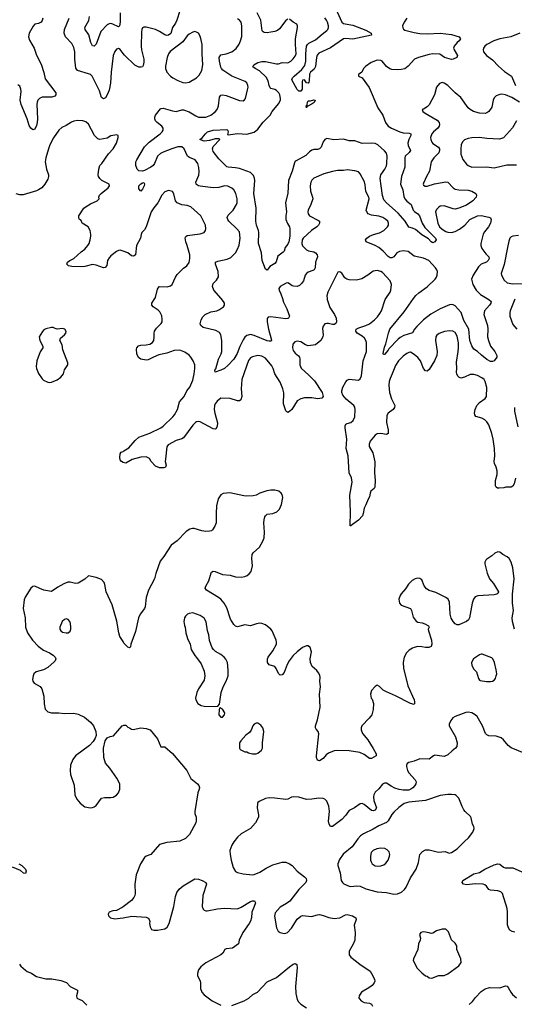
# Model space of a CAD drawing. Header units: inches. Extents: x 1771504 to 1971212, y 471788 to 643615.
# Tile 250 of 256: x 1818889 to 1824206, y 592420 to 602995. Entities that reach past the tile are written whole.
import ezdxf

# ---------------------------------------------------------------- set-up
doc = ezdxf.new("R2010")
doc.units = ezdxf.units.IN
doc.header["$MEASUREMENT"] = 0
for name, color, linetype in [('B8519', 7, 'Continuous'), ('B8529', 7, 'Continuous'), ('B8610', 7, 'Continuous'), ('B8620', 7, 'Continuous')]:
    doc.layers.add(name, color=color, linetype=linetype)

msp = doc.modelspace()

# ---------------------------------------------------------------- linework, layer by layer
at = {"layer": 'B8519', "color": 5}
for points, elevation in [([(1819230, 599690), (1819170, 599675), (1819150, 599666), (1819133, 599647), (1819099, 599590), (1819106, 599550), (1819136, 599490), (1819136, 599470), (1819110, 599429), (1819074, 599330), (1819065, 599270), (1819068, 599250), (1819090, 599196), (1819130, 599139), (1819145, 599125), (1819190, 599101), (1819210, 599099), (1819230, 599104), (1819290, 599127), (1819330, 599156), (1819358, 599190), (1819370, 599236), (1819406, 599290), (1819407, 599310), (1819351, 599450), (1819345, 599505), (1819321, 599550), (1819326, 599574), (1819369, 599610), (1819384, 599630), (1819388, 599648), (1819375, 599670), (1819350, 599679), (1819290, 599673), (1819270, 599677), (1819250, 599689)], 520), ([(1819390, 596562), (1819370, 596555), (1819344, 596530), (1819321, 596470), (1819321, 596450), (1819331, 596430), (1819350, 596416), (1819390, 596409), (1819410, 596411), (1819430, 596428), (1819438, 596450), (1819439, 596470), (1819435, 596510), (1819427, 596530), (1819410, 596555)], 540)]:
    msp.add_lwpolyline(points, close=True, dxfattribs=dict(at, elevation=elevation))
for points, elevation in [([(1820000, 598240), (1819982, 598250), (1819970, 598268), (1819966, 598294), (1819969, 598331), (1819978, 598350), (1820000, 598359)], 480), ([(1820000, 596316), (1819967, 596370), (1819954, 596410), (1819934, 596534), (1819884, 596710), (1819819, 596850), (1819804, 596930), (1819796, 596950), (1819770, 596984), (1819710, 597004), (1819630, 597021), (1819590, 596986), (1819516, 596944), (1819490, 596941), (1819430, 596955), (1819405, 596955), (1819363, 596937), (1819299, 596901), (1819230, 596853), (1819149, 596870), (1819105, 596885), (1819051, 596911), (1819030, 596908), (1819009, 596890), (1818947, 596793), (1818937, 596763), (1818927, 596670), (1818947, 596570), (1818953, 596470), (1818972, 596410), (1819025, 596330), (1819086, 596266), (1819145, 596225), (1819210, 596195), (1819248, 596170), (1819271, 596150), (1819278, 596130), (1819271, 596110), (1819261, 596099), (1819190, 596038), (1819146, 596014), (1819066, 595990), (1819042, 595970), (1819033, 595950), (1819027, 595910), (1819031, 595890), (1819046, 595870), (1819110, 595834), (1819127, 595807), (1819147, 595730), (1819152, 595648), (1819164, 595590), (1819190, 595562), (1819230, 595550), (1819310, 595552), (1819370, 595542), (1819470, 595549), (1819518, 595538), (1819584, 595504), (1819651, 595450), (1819682, 595410), (1819708, 595350), (1819711, 595309), (1819700, 595280), (1819678, 595242), (1819639, 595201), (1819490, 595089), (1819459, 595050), (1819436, 594990), (1819430, 594930), (1819436, 594890), (1819474, 594774), (1819482, 594670), (1819503, 594623), (1819540, 594580), (1819590, 594543), (1819650, 594532), (1819670, 594534), (1819690, 594541), (1819710, 594556), (1819770, 594633), (1819800, 594640), (1819870, 594641), (1819894, 594646), (1819930, 594665), (1819952, 594690), (1819965, 594730), (1819964, 594790), (1819934, 594850), (1819858, 594958), (1819812, 595010), (1819795, 595070), (1819789, 595170), (1819809, 595250), (1819830, 595282), (1819863, 595297), (1819896, 595304), (1819990, 595411), (1820000, 595415)], 520), ([(1818880, 593930), (1818913, 593910), (1818953, 593870), (1818957, 593850), (1818950, 593825), (1818930, 593830), (1818897, 593857), (1818813, 593893)], 480), ([(1820000, 593468), (1819990, 593461), (1819930, 593429), (1819890, 593424), (1819852, 593410), (1819841, 593390), (1819843, 593370), (1819865, 593350), (1819910, 593338), (1819970, 593344), (1820000, 593349)], 520), ([(1818888, 592850), (1818902, 592830), (1818950, 592787), (1818970, 592774), (1819016, 592756), (1819050, 592728), (1819070, 592719), (1819170, 592695), (1819233, 592693), (1819330, 592676), (1819393, 592653), (1819431, 592611), (1819511, 592571), (1819511, 592550), (1819498, 592510), (1819502, 592490), (1819510, 592482), (1819560, 592460), (1819612, 592410)], 480)]:
    msp.add_lwpolyline(points, dxfattribs=dict(at, elevation=elevation))
at = {"layer": 'B8529', "color": 5}
for points, elevation in [([(1822194, 600000), (1822195, 599990), (1822224, 599904), (1822272, 599830), (1822291, 599790), (1822293, 599750), (1822287, 599733), (1822270, 599721), (1822250, 599720), (1822210, 599731), (1822190, 599731), (1822170, 599727), (1822161, 599719), (1822150, 599704), (1822143, 599677), (1822150, 599610), (1822146, 599590), (1822125, 599550), (1822070, 599502), (1821990, 599493), (1821962, 599502), (1821910, 599535), (1821870, 599543), (1821846, 599534), (1821826, 599510), (1821822, 599470), (1821830, 599443), (1821850, 599413), (1821886, 599386), (1821896, 599370), (1821900, 599350), (1821901, 599290), (1821913, 599253), (1821998, 599178), (1822056, 599116), (1822141, 598990), (1822151, 598950), (1822136, 598930), (1822095, 598925), (1822030, 598935), (1821950, 598933), (1821910, 598925), (1821870, 598902), (1821813, 598810), (1821790, 598786), (1821770, 598778), (1821762, 598782), (1821750, 598794), (1821724, 598870), (1821727, 598987), (1821719, 599030), (1821690, 599101), (1821632, 599192), (1821614, 599250), (1821598, 599278), (1821530, 599360), (1821490, 599383), (1821450, 599387), (1821390, 599376), (1821370, 599364), (1821350, 599335), (1821277, 599130), (1821271, 599030), (1821278, 598950), (1821267, 598913), (1821250, 598903), (1821230, 598903), (1821150, 598928), (1821052, 598930), (1821010, 598898), (1820989, 598871), (1820982, 598850), (1820980, 598810), (1820987, 598770), (1821016, 598664), (1821013, 598627), (1820998, 598602), (1820990, 598597), (1820970, 598601), (1820830, 598676), (1820810, 598680), (1820790, 598677), (1820778, 598670), (1820750, 598641), (1820650, 598504), (1820630, 598492), (1820570, 598475), (1820486, 598430), (1820472, 598408), (1820455, 598275), (1820454, 598250), (1820464, 598210), (1820457, 598190), (1820439, 598181), (1820390, 598182), (1820350, 598200), (1820303, 598250), (1820283, 598283), (1820250, 598300), (1820190, 598297), (1820098, 598270), (1820030, 598233), (1820000, 598240)], 480), ([(1820000, 598359), (1820010, 598363), (1820062, 598398), (1820130, 598475), (1820170, 598512), (1820286, 598554), (1820407, 598613), (1820431, 598630), (1820536, 598730), (1820553, 598750), (1820585, 598810), (1820608, 598892), (1820656, 598950), (1820687, 599010), (1820719, 599050), (1820750, 599122), (1820766, 599190), (1820773, 599250), (1820770, 599290), (1820754, 599330), (1820730, 599370), (1820710, 599392), (1820665, 599425), (1820610, 599445), (1820550, 599441), (1820470, 599414), (1820385, 599395), (1820328, 599372), (1820270, 599341), (1820250, 599337), (1820190, 599350), (1820166, 599366), (1820148, 599408), (1820145, 599455), (1820148, 599472), (1820166, 599494), (1820190, 599500), (1820250, 599502), (1820289, 599511), (1820317, 599530), (1820330, 599550), (1820335, 599590), (1820333, 599630), (1820338, 599650), (1820359, 599681), (1820410, 599731), (1820420, 599750), (1820422, 599778), (1820415, 599815), (1820396, 599856), (1820376, 599876), (1820324, 599910), (1820310, 599930), (1820310, 599950), (1820340, 600000)], 480), ([(1821712, 600000), (1821723, 599963), (1821759, 599890), (1821788, 599810), (1821779, 599790), (1821770, 599785), (1821750, 599784), (1821590, 599805), (1821558, 599802), (1821550, 599786), (1821548, 599752), (1821562, 599670), (1821592, 599568), (1821594, 599550), (1821590, 599543), (1821570, 599541), (1821550, 599546), (1821410, 599604), (1821370, 599615), (1821330, 599605), (1821310, 599586), (1821290, 599556), (1821254, 599486), (1821227, 599410), (1821190, 599350), (1821130, 599285), (1821090, 599250), (1821050, 599230), (1820989, 599209), (1820988, 599230), (1820996, 599244), (1821025, 599350), (1821055, 599405), (1821063, 599430), (1821063, 599550), (1821051, 599610), (1821035, 599635), (1820997, 599657), (1820861, 599690), (1820835, 599710), (1820830, 599730), (1820841, 599770), (1820856, 599804), (1820881, 599830), (1820943, 599857), (1821009, 599870), (1821038, 599882), (1821078, 599910), (1821090, 599930), (1821090, 599950), (1821078, 599970), (1821053, 600000)], 460), ([(1824220, 598070), (1824204, 598010), (1824190, 597984), (1824170, 597974), (1824114, 597974), (1824093, 597967), (1824044, 597964), (1824025, 597965), (1824010, 597975), (1824005, 597990), (1824005, 598045), (1824020, 598110), (1824022, 598150), (1824011, 598191), (1823991, 598230), (1823988, 598250), (1823995, 598310), (1823992, 598390), (1823979, 598490), (1823965, 598550), (1823930, 598643), (1823910, 598678), (1823890, 598697), (1823856, 598716), (1823792, 598732), (1823781, 598750), (1823778, 598770), (1823785, 598810), (1823801, 598850), (1823830, 598883), (1823892, 598928), (1823905, 598950), (1823910, 599046), (1823893, 599110), (1823880, 599130), (1823856, 599150), (1823810, 599175), (1823770, 599185), (1823730, 599184), (1823670, 599157), (1823630, 599147), (1823610, 599155), (1823603, 599163), (1823588, 599188), (1823583, 599210), (1823587, 599250), (1823583, 599317), (1823603, 599430), (1823606, 599470), (1823604, 599524), (1823590, 599597), (1823570, 599634), (1823544, 599650), (1823510, 599654), (1823455, 599645), (1823396, 599624), (1823374, 599606), (1823362, 599590), (1823358, 599550), (1823376, 599430), (1823373, 599390), (1823346, 599330), (1823290, 599239), (1823270, 599221), (1823250, 599225), (1823231, 599250), (1823196, 599330), (1823170, 599367), (1823130, 599399), (1823090, 599423), (1823070, 599421), (1823050, 599411), (1823010, 599380), (1822961, 599330), (1822930, 599282), (1822894, 599190), (1822870, 599143), (1822861, 599110), (1822858, 599070), (1822864, 598990), (1822885, 598925), (1822920, 598850), (1822919, 598830), (1822905, 598810), (1822849, 598771), (1822835, 598745), (1822830, 598670), (1822850, 598590), (1822850, 598550), (1822830, 598541), (1822770, 598552), (1822730, 598547), (1822710, 598533), (1822657, 598470), (1822644, 598436), (1822645, 598410), (1822684, 598344), (1822708, 598248), (1822704, 598130), (1822710, 598050), (1822707, 597973), (1822700, 597960), (1822665, 597930), (1822656, 597910), (1822650, 597870), (1822634, 597846), (1822610, 597785), (1822590, 597750), (1822580, 597690), (1822572, 597668), (1822530, 597619), (1822466, 597574), (1822450, 597558), (1822440, 597560), (1822445, 597710), (1822436, 597890), (1822462, 598030), (1822454, 598074), (1822430, 598130), (1822421, 598310), (1822398, 598390), (1822404, 598490), (1822387, 598613), (1822388, 598632), (1822396, 598650), (1822410, 598660), (1822450, 598670), (1822473, 598690), (1822490, 598731), (1822496, 598810), (1822490, 598833), (1822480, 598850), (1822398, 598918), (1822362, 598962), (1822352, 598990), (1822352, 599010), (1822364, 599050), (1822394, 599106), (1822410, 599125), (1822430, 599134), (1822530, 599125), (1822550, 599138), (1822564, 599170), (1822580, 599330), (1822617, 599430), (1822615, 599530), (1822610, 599550), (1822595, 599575), (1822570, 599598), (1822518, 599630), (1822501, 599650), (1822505, 599670), (1822533, 599687), (1822610, 599710), (1822650, 599730), (1822702, 599770), (1822736, 599804), (1822761, 599839), (1822777, 599870), (1822817, 599990), (1822824, 600000)], 480), ([(1823914, 600000), (1823931, 599990), (1823955, 599970), (1823952, 599950), (1823939, 599930), (1823886, 599870), (1823878, 599830), (1823916, 599710), (1823920, 599670), (1823918, 599590), (1823928, 599548), (1823950, 599490), (1823996, 599430), (1824017, 599390), (1824016, 599370), (1823990, 599333), (1823970, 599325), (1823950, 599326), (1823910, 599345), (1823851, 599391), (1823810, 599432), (1823770, 599458), (1823750, 599492), (1823729, 599550), (1823715, 599670), (1823664, 599764), (1823633, 599850), (1823570, 599922), (1823550, 599933), (1823530, 599938), (1823510, 599933), (1823410, 599890), (1823309, 599831), (1823231, 599770), (1823159, 599701), (1823133, 599670), (1823110, 599632), (1823017, 599603), (1822979, 599581), (1822957, 599563), (1822858, 599462), (1822850, 599447), (1822810, 599399), (1822801, 599401), (1822795, 599410), (1822810, 599478), (1822826, 599514), (1822853, 599630), (1822869, 599670), (1823021, 599859), (1823122, 600000)], 460), ([(1824210, 599995), (1824161, 599870), (1824156, 599850), (1824158, 599810), (1824190, 599722), (1824232, 599670)], 480), ([(1824208, 598830), (1824206, 598790), (1824243, 598623)], 480), ([(1824206, 596450), (1824187, 596533), (1824184, 596570), (1824195, 596650), (1824185, 596730), (1824187, 596827), (1824204, 596990), (1824190, 597109), (1824173, 597170), (1824150, 597210), (1824130, 597226), (1824083, 597250), (1824050, 597276), (1824030, 597281), (1823996, 597264), (1823964, 597236), (1823910, 597201), (1823898, 597190), (1823889, 597170), (1823889, 597150), (1823914, 597050), (1823940, 596990), (1823980, 596940), (1824026, 596870), (1824034, 596850), (1824028, 596832), (1824016, 596824), (1823990, 596818), (1823812, 596808), (1823784, 596796), (1823767, 596773), (1823753, 596730), (1823724, 596570), (1823712, 596550), (1823690, 596530), (1823610, 596495), (1823590, 596495), (1823570, 596508), (1823550, 596530), (1823526, 596566), (1823516, 596610), (1823510, 596739), (1823493, 596770), (1823471, 596791), (1823362, 596842), (1823290, 596866), (1823262, 596882), (1823236, 596916), (1823210, 596979), (1823190, 596995), (1823170, 596998), (1823138, 596990), (1823108, 596972), (1823067, 596933), (1823037, 596883), (1822991, 596830), (1822979, 596810), (1822966, 596770), (1822971, 596730), (1822990, 596707), (1823091, 596671), (1823101, 596650), (1823119, 596579), (1823150, 596537), (1823170, 596526), (1823216, 596516), (1823245, 596505), (1823284, 596484), (1823291, 596470), (1823281, 596450), (1823283, 596430), (1823314, 596330), (1823320, 596290), (1823310, 596264), (1823287, 596253), (1823250, 596252), (1823210, 596260), (1823170, 596262), (1823130, 596254), (1823110, 596245), (1823076, 596224), (1823046, 596194), (1823022, 596150), (1823011, 596090), (1823016, 596030), (1823062, 595842), (1823128, 595690), (1823134, 595670), (1823134, 595646), (1823130, 595641), (1823090, 595650), (1822930, 595733), (1822830, 595775), (1822795, 595795), (1822755, 595835), (1822730, 595848), (1822710, 595835), (1822671, 595790), (1822659, 595750), (1822666, 595710), (1822676, 595696), (1822691, 595651), (1822687, 595587), (1822673, 595530), (1822646, 595494), (1822567, 595413), (1822558, 595390), (1822558, 595370), (1822572, 595330), (1822630, 595262), (1822690, 595168), (1822722, 595110), (1822722, 595090), (1822670, 595061), (1822650, 595060), (1822590, 595104), (1822546, 595126), (1822430, 595142), (1822307, 595147), (1822270, 595141), (1822210, 595118), (1822182, 595098), (1822150, 595061), (1822110, 595034), (1822090, 595042), (1822079, 595070), (1822078, 595090), (1822106, 595326), (1822097, 595350), (1822074, 595374), (1822067, 595390), (1822068, 595410), (1822090, 595476), (1822118, 595610), (1822111, 595750), (1822122, 595830), (1822114, 595890), (1822118, 595930), (1822114, 595954), (1822101, 595981), (1822084, 596004), (1822034, 596050), (1822013, 596090), (1822011, 596130), (1822025, 596205), (1822010, 596253), (1821990, 596269), (1821970, 596272), (1821930, 596254), (1821870, 596206), (1821830, 596166), (1821786, 596110), (1821763, 596070), (1821730, 595985), (1821710, 595959), (1821690, 595954), (1821672, 595972), (1821647, 596027), (1821630, 596049), (1821570, 596067), (1821553, 596093), (1821553, 596130), (1821558, 596150), (1821610, 596218), (1821650, 596290), (1821651, 596310), (1821645, 596330), (1821602, 596430), (1821588, 596450), (1821530, 596496), (1821490, 596512), (1821470, 596513), (1821434, 596506), (1821370, 596484), (1821310, 596496), (1821230, 596476), (1821210, 596481), (1821190, 596500), (1821156, 596556), (1821117, 596677), (1821086, 596730), (1821052, 596770), (1821027, 596790), (1820896, 596870), (1820884, 596890), (1820889, 596910), (1820921, 596970), (1820946, 597054), (1820950, 597061), (1820969, 597071), (1820990, 597068), (1821070, 597038), (1821150, 597028), (1821210, 597013), (1821270, 597009), (1821310, 597014), (1821334, 597026), (1821356, 597044), (1821378, 597070), (1821391, 597130), (1821383, 597210), (1821386, 597250), (1821398, 597270), (1821466, 597330), (1821504, 597396), (1821515, 597430), (1821519, 597490), (1821512, 597590), (1821516, 597624), (1821525, 597655), (1821532, 597668), (1821550, 597683), (1821610, 597691), (1821654, 597710), (1821682, 597738), (1821703, 597790), (1821716, 597864), (1821710, 597894), (1821701, 597910), (1821676, 597930), (1821630, 597944), (1821590, 597943), (1821545, 597935), (1821471, 597909), (1821430, 597889), (1821397, 597883), (1821330, 597878), (1821298, 597882), (1821146, 597914), (1821075, 597905), (1821050, 597893), (1821023, 597850), (1821006, 597774), (1821000, 597690), (1821000, 597590), (1820986, 597554), (1820963, 597517), (1820950, 597507), (1820930, 597502), (1820890, 597500), (1820845, 597505), (1820766, 597530), (1820748, 597532), (1820716, 597524), (1820680, 597500), (1820583, 597397), (1820518, 597350), (1820439, 597230), (1820400, 597180), (1820352, 597048), (1820337, 596990), (1820272, 596868), (1820249, 596790), (1820238, 596690), (1820230, 596670), (1820185, 596610), (1820165, 596570), (1820134, 596426), (1820085, 596290), (1820079, 596261), (1820070, 596249), (1820050, 596257), (1820010, 596300), (1820000, 596316)], 520), ([(1824330, 595109), (1824170, 595176), (1824140, 595200), (1824090, 595261), (1824063, 595283), (1824010, 595301), (1823930, 595304), (1823910, 595316), (1823896, 595330), (1823863, 595410), (1823807, 595510), (1823785, 595530), (1823748, 595550), (1823710, 595557), (1823684, 595556), (1823568, 595512), (1823544, 595496), (1823523, 595470), (1823504, 595430), (1823504, 595410), (1823572, 595292), (1823593, 595227), (1823587, 595190), (1823575, 595170), (1823537, 595143), (1823490, 595098), (1823450, 595082), (1823350, 595096), (1823336, 595090), (1823290, 595053), (1823190, 595055), (1823130, 595031), (1823070, 595016), (1823055, 595005), (1823046, 594990), (1823046, 594974), (1823058, 594930), (1823070, 594908), (1823141, 594830), (1823149, 594810), (1823147, 594790), (1823137, 594770), (1823115, 594745), (1823093, 594730), (1823070, 594722), (1823010, 594720), (1822968, 594728), (1822922, 594742), (1822882, 594762), (1822830, 594794), (1822810, 594796), (1822790, 594784), (1822750, 594733), (1822710, 594698), (1822697, 594670), (1822693, 594647), (1822695, 594610), (1822723, 594530), (1822710, 594506), (1822690, 594499), (1822670, 594502), (1822590, 594568), (1822570, 594576), (1822550, 594573), (1822486, 594530), (1822430, 594502), (1822415, 594485), (1822394, 594450), (1822353, 594407), (1822250, 594329), (1822230, 594329), (1822214, 594354), (1822207, 594387), (1822218, 594490), (1822212, 594550), (1822190, 594602), (1822170, 594622), (1822152, 594632), (1822105, 594635), (1822030, 594623), (1821970, 594621), (1821890, 594645), (1821830, 594649), (1821810, 594644), (1821770, 594623), (1821750, 594619), (1821630, 594636), (1821570, 594637), (1821530, 594629), (1821462, 594598), (1821450, 594588), (1821444, 594576), (1821442, 594530), (1821456, 594456), (1821455, 594430), (1821424, 594370), (1821370, 594310), (1821270, 594252), (1821230, 594215), (1821190, 594166), (1821168, 594130), (1821149, 594071), (1821150, 594030), (1821161, 593970), (1821184, 593890), (1821208, 593848), (1821230, 593837), (1821290, 593820), (1821390, 593810), (1821410, 593814), (1821470, 593839), (1821538, 593882), (1821610, 593919), (1821710, 593947), (1821748, 593948), (1821790, 593930), (1821817, 593910), (1821871, 593850), (1821951, 593790), (1821967, 593770), (1821970, 593750), (1821964, 593730), (1821890, 593655), (1821792, 593528), (1821758, 593502), (1821690, 593462), (1821636, 593404), (1821627, 593367), (1821650, 593242), (1821667, 593207), (1821690, 593191), (1821730, 593181), (1821750, 593184), (1821767, 593193), (1821810, 593239), (1821870, 593333), (1821910, 593368), (1821930, 593375), (1822024, 593364), (1822090, 593383), (1822110, 593384), (1822150, 593375), (1822212, 593352), (1822270, 593341), (1822330, 593350), (1822390, 593380), (1822410, 593385), (1822465, 593370), (1822501, 593350), (1822506, 593330), (1822483, 593270), (1822495, 593190), (1822492, 593110), (1822475, 593065), (1822431, 592990), (1822431, 592950), (1822447, 592927), (1822510, 592881), (1822547, 592847), (1822621, 592801), (1822655, 592775), (1822672, 592752), (1822702, 592690), (1822705, 592670), (1822699, 592650), (1822677, 592623), (1822643, 592597), (1822564, 592550), (1822547, 592530), (1822539, 592510), (1822536, 592490), (1822540, 592480), (1822558, 592458), (1822590, 592441), (1822650, 592431), (1822670, 592421), (1822681, 592401)], 540), ([(1820000, 595415), (1820010, 595418), (1820030, 595418), (1820050, 595398), (1820070, 595391), (1820090, 595376), (1820108, 595372), (1820190, 595391), (1820250, 595383), (1820290, 595367), (1820370, 595272), (1820407, 595187), (1820450, 595186), (1820530, 595113), (1820685, 594930), (1820730, 594846), (1820801, 594790), (1820816, 594770), (1820820, 594750), (1820818, 594730), (1820805, 594690), (1820770, 594490), (1820771, 594470), (1820785, 594430), (1820787, 594390), (1820781, 594370), (1820715, 594245), (1820670, 594202), (1820610, 594172), (1820470, 594158), (1820390, 594136), (1820297, 594030), (1820250, 594011), (1820230, 593997), (1820189, 593930), (1820140, 593810), (1820125, 593710), (1820129, 593610), (1820125, 593590), (1820114, 593566), (1820090, 593536), (1820000, 593468)], 520), ([(1824210, 593194), (1824182, 593202), (1824158, 593218), (1824142, 593242), (1824134, 593274), (1824131, 593350), (1824134, 593410), (1824130, 593450), (1824077, 593610), (1824060, 593630), (1824030, 593640), (1823950, 593647), (1823932, 593652), (1823905, 593690), (1823890, 593703), (1823870, 593711), (1823787, 593713), (1823690, 593703), (1823659, 593710), (1823645, 593730), (1823653, 593750), (1823770, 593820), (1823830, 593837), (1823890, 593872), (1823990, 593918), (1824030, 593930), (1824050, 593926), (1824090, 593893), (1824106, 593886), (1824190, 593886), (1824310, 593832)], 540), ([(1820000, 593349), (1820094, 593366), (1820250, 593356), (1820270, 593344), (1820282, 593330), (1820288, 593310), (1820285, 593290), (1820291, 593251), (1820305, 593225), (1820330, 593218), (1820370, 593218), (1820450, 593232), (1820473, 593250), (1820496, 593290), (1820547, 593470), (1820562, 593578), (1820578, 593622), (1820604, 593656), (1820646, 593694), (1820770, 593767), (1820810, 593764), (1820851, 593750), (1820891, 593730), (1820897, 593710), (1820857, 593590), (1820850, 593470), (1820861, 593441), (1820870, 593430), (1820890, 593424), (1820905, 593425), (1821014, 593446), (1821087, 593453), (1821230, 593447), (1821270, 593464), (1821370, 593525), (1821390, 593533), (1821412, 593532), (1821424, 593510), (1821411, 593470), (1821384, 593410), (1821380, 593350), (1821370, 593315), (1821357, 593290), (1821288, 593192), (1821249, 593110), (1821241, 593070), (1821176, 593024), (1821110, 593016), (1821093, 593010), (1821072, 592970), (1821052, 592950), (1820890, 592866), (1820837, 592823), (1820812, 592790), (1820799, 592750), (1820801, 592730), (1820830, 592670), (1820834, 592650), (1820833, 592590), (1820848, 592550), (1820870, 592522), (1820958, 592458), (1821050, 592411)], 520), ([(1821168, 592408), (1821302, 592458), (1821353, 592487), (1821394, 592526), (1821444, 592550), (1821550, 592662), (1821651, 592709), (1821790, 592823), (1821830, 592851), (1821850, 592859), (1821867, 592847), (1821872, 592812), (1821852, 592610), (1821856, 592536), (1821872, 592472), (1821886, 592446), (1821910, 592421), (1821970, 592382)], 520), ([(1823720, 592420), (1823755, 592450), (1823790, 592495), (1823850, 592558), (1823893, 592587), (1823939, 592601), (1824050, 592599), (1824110, 592619), (1824130, 592615), (1824141, 592601), (1824167, 592550), (1824186, 592526), (1824230, 592491)], 540)]:
    msp.add_lwpolyline(points, dxfattribs=dict(at, elevation=elevation))
for points, elevation in [([(1820750, 596624), (1820710, 596619), (1820691, 596610), (1820671, 596590), (1820661, 596570), (1820657, 596550), (1820655, 596530), (1820659, 596490), (1820667, 596470), (1820676, 596410), (1820693, 596350), (1820720, 596290), (1820733, 596230), (1820770, 596165), (1820790, 596145), (1820838, 596078), (1820870, 595998), (1820880, 595950), (1820870, 595903), (1820812, 595810), (1820793, 595770), (1820780, 595710), (1820783, 595690), (1820804, 595650), (1820838, 595630), (1820870, 595624), (1820982, 595618), (1821010, 595622), (1821018, 595622), (1821035, 595645), (1821053, 595770), (1821075, 595830), (1821110, 595891), (1821130, 595950), (1821131, 596010), (1821122, 596090), (1821106, 596126), (1821087, 596147), (1821050, 596177), (1820994, 596210), (1820971, 596231), (1820958, 596250), (1820928, 596328), (1820922, 596390), (1820908, 596430), (1820892, 596528), (1820870, 596569), (1820830, 596595), (1820788, 596612)], 540), ([(1823850, 596182), (1823830, 596175), (1823768, 596132), (1823746, 596090), (1823750, 596058), (1823770, 596019), (1823799, 595990), (1823820, 595920), (1823830, 595902), (1823837, 595897), (1823906, 595886), (1823950, 595889), (1823970, 595891), (1823990, 595901), (1824002, 595918), (1824012, 595950), (1824016, 595970), (1824012, 596012), (1823993, 596093), (1823975, 596130), (1823963, 596143), (1823860, 596180)], 540), ([(1821050, 595606), (1821038, 595602), (1821032, 595588), (1821031, 595530), (1821050, 595505), (1821070, 595505), (1821092, 595528), (1821093, 595550), (1821070, 595589), (1821056, 595596)], 540), ([(1821450, 595441), (1821430, 595441), (1821411, 595430), (1821396, 595410), (1821376, 595364), (1821359, 595341), (1821321, 595310), (1821265, 595250), (1821252, 595230), (1821253, 595173), (1821258, 595158), (1821310, 595132), (1821330, 595131), (1821350, 595121), (1821390, 595111), (1821430, 595111), (1821450, 595116), (1821489, 595150), (1821499, 595170), (1821499, 595230), (1821513, 595350), (1821501, 595390), (1821480, 595420)], 540), ([(1823530, 594675), (1823490, 594674), (1823410, 594663), (1823250, 594611), (1823072, 594592), (1823023, 594577), (1822965, 594535), (1822910, 594483), (1822890, 594459), (1822850, 594391), (1822830, 594374), (1822750, 594336), (1822690, 594300), (1822584, 594250), (1822552, 594228), (1822524, 594196), (1822464, 594110), (1822366, 594034), (1822326, 593974), (1822308, 593930), (1822308, 593910), (1822332, 593832), (1822346, 593750), (1822358, 593730), (1822374, 593714), (1822429, 593689), (1822450, 593685), (1822514, 593694), (1822550, 593690), (1822610, 593662), (1822730, 593629), (1822830, 593621), (1822910, 593602), (1822950, 593606), (1822994, 593626), (1823026, 593654), (1823042, 593678), (1823090, 593777), (1823150, 593870), (1823176, 593944), (1823191, 594030), (1823217, 594063), (1823250, 594079), (1823290, 594081), (1823390, 594055), (1823463, 594063), (1823505, 594045), (1823530, 594049), (1823591, 594089), (1823669, 594170), (1823713, 594207), (1823760, 594270), (1823775, 594310), (1823770, 594330), (1823755, 594355), (1823743, 594423), (1823736, 594436), (1823677, 594490), (1823662, 594510), (1823644, 594544), (1823610, 594634), (1823582, 594662), (1823569, 594669)], 560), ([(1822770, 594096), (1822728, 594090), (1822688, 594072), (1822668, 594050), (1822661, 594010), (1822661, 593970), (1822666, 593950), (1822677, 593930), (1822710, 593908), (1822750, 593905), (1822770, 593908), (1822802, 593918), (1822825, 593935), (1822848, 593970), (1822864, 594010), (1822867, 594030), (1822859, 594059), (1822839, 594079), (1822813, 594093)], 580), ([(1823470, 593229), (1823430, 593227), (1823370, 593209), (1823330, 593185), (1823310, 593181), (1823290, 593189), (1823230, 593199), (1823202, 593190), (1823186, 593170), (1823196, 593130), (1823195, 593110), (1823177, 593070), (1823170, 593010), (1823121, 592910), (1823119, 592890), (1823163, 592810), (1823210, 592759), (1823250, 592726), (1823270, 592721), (1823290, 592706), (1823310, 592701), (1823330, 592706), (1823390, 592730), (1823450, 592731), (1823490, 592748), (1823610, 592834), (1823634, 592870), (1823632, 592910), (1823589, 593010), (1823589, 593050), (1823570, 593077), (1823530, 593114), (1823498, 593198)], 560)]:
    msp.add_lwpolyline(points, close=True, dxfattribs=dict(at, elevation=elevation))
at = {"layer": 'B8610', "color": 5}
for points, elevation in [([(1819137, 603010), (1819132, 602988), (1819119, 602970), (1819090, 602956), (1819052, 602948), (1819033, 602927), (1818990, 602850), (1818985, 602810), (1818995, 602775), (1819043, 602690), (1819070, 602614), (1819119, 602519), (1819147, 602427), (1819161, 602361), (1819276, 602210), (1819279, 602190), (1819265, 602175), (1819235, 602165), (1819130, 602162), (1819103, 602150), (1819085, 602130), (1819076, 602110), (1819074, 602086), (1819081, 601930), (1819078, 601890), (1819070, 601858), (1819050, 601821), (1819030, 601812), (1819010, 601830), (1818990, 601859), (1818970, 601932), (1818903, 602083), (1818895, 602130), (1818903, 602223), (1818900, 602250), (1818890, 602280), (1818870, 602296)], 460), ([(1820000, 602634), (1819970, 602676), (1819950, 602687), (1819930, 602680), (1819910, 602653), (1819892, 602610), (1819871, 602430), (1819865, 602315), (1819850, 602239), (1819830, 602190), (1819810, 602157), (1819790, 602145), (1819770, 602159), (1819746, 602230), (1819668, 602390), (1819650, 602407), (1819630, 602415), (1819510, 602450), (1819493, 602473), (1819481, 602570), (1819480, 602650), (1819470, 602696), (1819450, 602740), (1819382, 602810), (1819366, 602850), (1819370, 602890), (1819422, 603010)], 460), ([(1819970, 603070), (1819969, 602970), (1819962, 602930), (1819950, 602920), (1819890, 602949), (1819870, 602953), (1819850, 602950), (1819830, 602940), (1819760, 602870), (1819710, 602734), (1819690, 602712), (1819670, 602716), (1819653, 602750), (1819632, 602832), (1819593, 602890), (1819590, 602910), (1819632, 602988), (1819640, 603030)], 440), ([(1820000, 600508), (1819970, 600520), (1819950, 600516), (1819930, 600506), (1819870, 600458), (1819850, 600437), (1819834, 600410), (1819825, 600355), (1819806, 600334), (1819790, 600330), (1819710, 600359), (1819670, 600365), (1819590, 600346), (1819550, 600342), (1819450, 600343), (1819415, 600350), (1819395, 600370), (1819404, 600390), (1819429, 600410), (1819470, 600430), (1819550, 600502), (1819588, 600530), (1819623, 600570), (1819634, 600590), (1819648, 600630), (1819655, 600670), (1819655, 600690), (1819647, 600730), (1819624, 600770), (1819562, 600810), (1819550, 600838), (1819533, 600850), (1819523, 600863), (1819523, 600890), (1819580, 600970), (1819602, 600990), (1819650, 601019), (1819722, 601050), (1819737, 601063), (1819742, 601070), (1819741, 601090), (1819747, 601110), (1819764, 601130), (1819840, 601190), (1819853, 601210), (1819849, 601230), (1819773, 601270), (1819750, 601290), (1819737, 601310), (1819734, 601330), (1819739, 601390), (1819752, 601430), (1819771, 601450), (1819844, 601556), (1819892, 601610), (1819929, 601670), (1819949, 601730), (1819948, 601750), (1819930, 601759), (1819910, 601756), (1819870, 601747), (1819830, 601724), (1819790, 601714), (1819750, 601708), (1819730, 601714), (1819692, 601752), (1819630, 601875), (1819599, 601899), (1819568, 601908), (1819511, 601911), (1819470, 601904), (1819446, 601894), (1819390, 601858), (1819342, 601838), (1819310, 601810), (1819252, 601728), (1819213, 601650), (1819198, 601610), (1819169, 601510), (1819163, 601470), (1819176, 601390), (1819199, 601330), (1819199, 601310), (1819190, 601283), (1819160, 601230), (1819126, 601190), (1819092, 601168), (1819070, 601159), (1818927, 601113), (1818890, 601113), (1818850, 601126)], 480)]:
    msp.add_lwpolyline(points, dxfattribs=dict(at, elevation=elevation))
at = {"layer": 'B8620', "color": 5}
for points, elevation in [([(1820612, 603092), (1820579, 602990), (1820563, 602957), (1820530, 602910), (1820512, 602848), (1820490, 602830), (1820470, 602826), (1820450, 602831), (1820390, 602870), (1820350, 602890), (1820250, 602914), (1820225, 602915), (1820210, 602909), (1820200, 602890), (1820197, 602863), (1820196, 602710), (1820198, 602670), (1820222, 602570), (1820222, 602538), (1820217, 602503), (1820210, 602490), (1820196, 602484), (1820170, 602485), (1820127, 602507), (1820014, 602614), (1820000, 602634)], 460), ([(1821053, 600000), (1820976, 600090), (1820963, 600130), (1820970, 600161), (1821004, 600196), (1821026, 600234), (1821023, 600290), (1820992, 600370), (1820993, 600390), (1821017, 600403), (1821118, 600422), (1821158, 600442), (1821210, 600493), (1821231, 600529), (1821248, 600572), (1821258, 600650), (1821250, 600718), (1821224, 600750), (1821138, 600830), (1821125, 600850), (1821120, 600870), (1821130, 600895), (1821184, 600950), (1821219, 601010), (1821225, 601030), (1821226, 601070), (1821212, 601130), (1821190, 601168), (1821170, 601186), (1821127, 601207), (1821090, 601210), (1821030, 601193), (1820968, 601188), (1820830, 601206), (1820810, 601211), (1820790, 601224), (1820784, 601230), (1820782, 601250), (1820814, 601326), (1820818, 601362), (1820813, 601407), (1820802, 601450), (1820776, 601490), (1820714, 601514), (1820692, 601530), (1820656, 601610), (1820630, 601631), (1820590, 601629), (1820524, 601610), (1820430, 601574), (1820402, 601558), (1820369, 601530), (1820337, 601450), (1820324, 601430), (1820297, 601410), (1820230, 601375), (1820210, 601370), (1820171, 601371), (1820152, 601390), (1820136, 601430), (1820139, 601470), (1820147, 601490), (1820231, 601629), (1820280, 601680), (1820399, 601770), (1820420, 601790), (1820431, 601810), (1820430, 601830), (1820415, 601850), (1820365, 601890), (1820348, 601910), (1820341, 601930), (1820340, 601950), (1820347, 601970), (1820402, 602038), (1820410, 602043), (1820430, 602044), (1820530, 602016), (1820570, 602010), (1820630, 602028), (1820650, 602027), (1820710, 602006), (1820782, 601962), (1820810, 601950), (1820830, 601947), (1820890, 601950), (1820942, 601970), (1820990, 602007), (1821010, 602030), (1821026, 602070), (1821037, 602163), (1821050, 602184), (1821070, 602188), (1821110, 602180), (1821250, 602126), (1821290, 602124), (1821305, 602135), (1821315, 602150), (1821339, 602241), (1821344, 602270), (1821342, 602290), (1821330, 602316), (1821311, 602331), (1821168, 602388), (1821074, 602454), (1821058, 602470), (1821050, 602487), (1821035, 602550), (1821034, 602590), (1821050, 602619), (1821110, 602628), (1821170, 602650), (1821215, 602685), (1821248, 602732), (1821264, 602770), (1821276, 602816), (1821278, 602930), (1821270, 602970), (1821250, 602992), (1821230, 603004)], 460), ([(1823051, 603010), (1823021, 602970), (1823005, 602930), (1823007, 602907), (1823015, 602895), (1823030, 602884), (1823130, 602858), (1823190, 602848), (1823270, 602844), (1823410, 602850), (1823530, 602836), (1823611, 602810), (1823627, 602790), (1823614, 602770), (1823590, 602749), (1823559, 602710), (1823553, 602690), (1823558, 602670), (1823595, 602610), (1823586, 602590), (1823550, 602570), (1823530, 602568), (1823456, 602590), (1823404, 602624), (1823330, 602627), (1823290, 602623), (1823176, 602590), (1823134, 602570), (1823065, 602495), (1823030, 602467), (1822990, 602459), (1822950, 602457), (1822890, 602461), (1822867, 602467), (1822830, 602492), (1822784, 602550), (1822770, 602558), (1822730, 602560), (1822666, 602534), (1822607, 602493), (1822584, 602470), (1822568, 602432), (1822532, 602408), (1822531, 602390), (1822570, 602371), (1822646, 602266), (1822739, 602050), (1822792, 601970), (1822821, 601890), (1822850, 601851), (1822885, 601830), (1822974, 601790), (1823010, 601780), (1823075, 601775), (1823093, 601770), (1823092, 601750), (1823070, 601710), (1823062, 601670), (1823065, 601645), (1823088, 601590), (1823075, 601570), (1823034, 601530), (1823029, 601510), (1823028, 601410), (1822992, 601310), (1822981, 601230), (1823007, 601167), (1823017, 601097), (1823030, 601070), (1823050, 601047), (1823098, 601010), (1823119, 600950), (1823134, 600934), (1823170, 600910), (1823185, 600890), (1823216, 600810), (1823243, 600763), (1823360, 600650), (1823364, 600630), (1823350, 600610), (1823330, 600599), (1823310, 600608), (1823282, 600642), (1823210, 600685), (1823143, 600743), (1823110, 600756), (1823070, 600766), (1823032, 600832), (1822958, 600918), (1822830, 601030), (1822802, 601062), (1822787, 601107), (1822776, 601210), (1822762, 601290), (1822769, 601330), (1822813, 601390), (1822830, 601426), (1822835, 601450), (1822839, 601530), (1822830, 601562), (1822810, 601587), (1822739, 601650), (1822710, 601665), (1822670, 601670), (1822570, 601664), (1822490, 601696), (1822430, 601696), (1822371, 601711), (1822264, 601704), (1822190, 601718), (1822170, 601710), (1822161, 601699), (1822150, 601683), (1822130, 601627), (1822112, 601608), (1822090, 601601), (1822050, 601601), (1822030, 601594), (1822004, 601576), (1821964, 601536), (1821859, 601481), (1821850, 601475), (1821841, 601459), (1821817, 601370), (1821780, 601270), (1821771, 601131), (1821745, 601030), (1821755, 600930), (1821749, 600890), (1821751, 600850), (1821767, 600807), (1821790, 600770), (1821794, 600750), (1821791, 600670), (1821781, 600610), (1821770, 600585), (1821744, 600550), (1821730, 600509), (1821722, 600498), (1821665, 600455), (1821644, 600396), (1821630, 600375), (1821576, 600344), (1821550, 600304), (1821530, 600315), (1821495, 600410), (1821487, 600490), (1821455, 600590), (1821459, 600710), (1821456, 600730), (1821435, 600790), (1821428, 600830), (1821430, 600970), (1821407, 601130), (1821416, 601270), (1821414, 601294), (1821402, 601322), (1821370, 601353), (1821250, 601397), (1821210, 601405), (1821130, 601410), (1821116, 601416), (1821030, 601501), (1820970, 601578), (1820961, 601610), (1820970, 601634), (1821039, 601710), (1821034, 601714), (1820990, 601716), (1820930, 601699), (1820871, 601691), (1820826, 601710), (1820850, 601727), (1820886, 601770), (1820909, 601790), (1820970, 601808), (1821115, 601815), (1821125, 601805), (1821128, 601790), (1821123, 601763), (1821130, 601758), (1821230, 601772), (1821330, 601767), (1821370, 601775), (1821411, 601789), (1821450, 601820), (1821505, 601895), (1821580, 601970), (1821601, 602010), (1821670, 602090), (1821693, 602130), (1821694, 602150), (1821685, 602190), (1821675, 602210), (1821650, 602234), (1821630, 602244), (1821590, 602255), (1821582, 602262), (1821570, 602289), (1821560, 602340), (1821538, 602378), (1821465, 602445), (1821421, 602470), (1821396, 602490), (1821407, 602510), (1821450, 602534), (1821490, 602548), (1821530, 602547), (1821650, 602523), (1821670, 602523), (1821710, 602535), (1821770, 602533), (1821802, 602550), (1821830, 602575), (1821850, 602604), (1821859, 602630), (1821852, 602728), (1821854, 602790), (1821876, 602910), (1821875, 602930), (1821867, 602947), (1821830, 602967), (1821790, 603002)], 440), ([(1821770, 603001), (1821750, 602985), (1821682, 602898), (1821660, 602880), (1821631, 602869), (1821590, 602861), (1821550, 602855), (1821517, 602857), (1821505, 602865), (1821497, 602877), (1821482, 602990), (1821440, 603070)], 440), ([(1822300, 603080), (1822351, 602970), (1822370, 602956), (1822388, 602950), (1822470, 602936), (1822610, 602884), (1822667, 602850), (1822672, 602828), (1822470, 602786), (1822390, 602792), (1822370, 602788), (1822230, 602692), (1822105, 602635), (1822086, 602614), (1822078, 602590), (1822069, 602491), (1822063, 602477), (1822055, 602465), (1822016, 602430), (1822005, 602410), (1822002, 602338), (1821997, 602323), (1821990, 602315), (1821970, 602318), (1821950, 602348), (1821930, 602346), (1821925, 602330), (1821926, 602250), (1821910, 602229), (1821890, 602228), (1821870, 602247), (1821814, 602350), (1821820, 602370), (1821838, 602390), (1821920, 602460), (1821955, 602505), (1821965, 602550), (1821963, 602630), (1821973, 602710), (1821984, 602730), (1821997, 602743), (1822070, 602780), (1822139, 602841), (1822190, 602879), (1822200, 602890), (1822208, 602910), (1822209, 602930), (1822199, 602970), (1822188, 602990), (1822170, 603016)], 420), ([(1824266, 602850), (1824167, 602810), (1824049, 602791), (1823984, 602770), (1823911, 602729), (1823888, 602710), (1823874, 602690), (1823870, 602670), (1823874, 602650), (1823907, 602610), (1823970, 602564), (1824037, 602497), (1824100, 602440), (1824174, 602390), (1824219, 602290)], 460), ([(1824262, 602110), (1824180, 602160), (1824110, 602187), (1824070, 602194), (1824049, 602191), (1824010, 602178), (1823990, 602156), (1823979, 602130), (1823965, 602055), (1823932, 602008), (1823910, 601994), (1823892, 601988), (1823830, 601990), (1823767, 602010), (1823730, 602031), (1823710, 602050), (1823630, 602160), (1823568, 602208), (1823490, 602290), (1823450, 602315), (1823430, 602322), (1823403, 602310), (1823370, 602269), (1823347, 602190), (1823290, 602081), (1823270, 602061), (1823230, 602035), (1823214, 602030), (1823222, 602010), (1823246, 601990), (1823376, 601916), (1823399, 601890), (1823402, 601870), (1823398, 601850), (1823385, 601830), (1823336, 601790), (1823319, 601770), (1823306, 601730), (1823308, 601708), (1823320, 601680), (1823330, 601667), (1823390, 601626), (1823401, 601610), (1823403, 601590), (1823393, 601567), (1823340, 601510), (1823313, 601470), (1823294, 601370), (1823262, 601310), (1823230, 601239), (1823227, 601230), (1823230, 601218), (1823248, 601208), (1823270, 601209), (1823346, 601234), (1823470, 601254), (1823490, 601252), (1823548, 601188), (1823570, 601176), (1823608, 601168), (1823710, 601163), (1823750, 601155), (1823791, 601130), (1823799, 601110), (1823796, 601090), (1823759, 601050), (1823690, 601005), (1823610, 600972), (1823570, 600962), (1823550, 600963), (1823450, 600995), (1823410, 600991), (1823390, 600979), (1823370, 600958), (1823360, 600930), (1823385, 600810), (1823402, 600770), (1823430, 600744), (1823470, 600722), (1823490, 600714), (1823530, 600708), (1823570, 600719), (1823616, 600744), (1823673, 600790), (1823729, 600851), (1823810, 600888), (1823850, 600892), (1823930, 600876), (1823948, 600868), (1823956, 600850), (1823948, 600810), (1823929, 600770), (1823884, 600716), (1823870, 600692), (1823846, 600590), (1823846, 600570), (1823857, 600537), (1823899, 600479), (1823930, 600450), (1823935, 600430), (1823925, 600410), (1823905, 600390), (1823850, 600368), (1823819, 600341), (1823763, 600250), (1823745, 600210), (1823758, 600150), (1823795, 600090), (1823843, 600043), (1823914, 600000)], 460), ([(1824229, 601910), (1824187, 601833), (1824090, 601727), (1824048, 601712), (1823910, 601719), (1823830, 601731), (1823750, 601728), (1823710, 601720), (1823670, 601704), (1823650, 601683), (1823634, 601650), (1823630, 601610), (1823632, 601550), (1823652, 601492), (1823690, 601445), (1823711, 601430), (1823750, 601412), (1823906, 601414), (1823990, 601405), (1824125, 601435), (1824230, 601436)], 480), ([(1823122, 600000), (1823146, 600034), (1823178, 600062), (1823270, 600125), (1823354, 600210), (1823370, 600230), (1823378, 600250), (1823380, 600290), (1823373, 600310), (1823357, 600330), (1823285, 600410), (1823230, 600434), (1823130, 600455), (1823066, 600506), (1823012, 600512), (1822970, 600504), (1822944, 600490), (1822910, 600450), (1822890, 600436), (1822870, 600437), (1822850, 600453), (1822797, 600510), (1822748, 600548), (1822710, 600570), (1822613, 600610), (1822606, 600630), (1822621, 600650), (1822650, 600670), (1822691, 600689), (1822755, 600705), (1822803, 600730), (1822842, 600770), (1822852, 600790), (1822854, 600810), (1822845, 600830), (1822825, 600850), (1822792, 600870), (1822750, 600884), (1822670, 600895), (1822636, 600910), (1822623, 600923), (1822613, 600950), (1822645, 601070), (1822641, 601090), (1822609, 601150), (1822603, 601223), (1822594, 601254), (1822550, 601341), (1822530, 601362), (1822493, 601373), (1822410, 601381), (1822370, 601376), (1822304, 601376), (1822250, 601366), (1822159, 601341), (1822050, 601292), (1822029, 601271), (1822019, 601250), (1822012, 601210), (1822014, 601154), (1822038, 601090), (1822040, 601070), (1822020, 601010), (1821990, 600950), (1821985, 600930), (1821988, 600910), (1822005, 600890), (1822100, 600840), (1822112, 600830), (1822113, 600810), (1822101, 600790), (1822082, 600770), (1822024, 600730), (1821936, 600650), (1821925, 600630), (1821922, 600590), (1821930, 600568), (1821970, 600525), (1821992, 600512), (1822050, 600503), (1822070, 600490), (1822086, 600470), (1822089, 600449), (1822070, 600390), (1822064, 600330), (1822055, 600310), (1822040, 600300), (1821990, 600282), (1821971, 600269), (1821959, 600250), (1821939, 600190), (1821919, 600161), (1821898, 600142), (1821870, 600131), (1821832, 600132), (1821817, 600137), (1821790, 600160), (1821770, 600170), (1821753, 600167), (1821688, 600130), (1821676, 600110), (1821677, 600090), (1821696, 600050), (1821712, 600000)], 460), ([(1820340, 600000), (1820348, 600012), (1820370, 600101), (1820389, 600130), (1820475, 600125), (1820510, 600136), (1820529, 600150), (1820562, 600230), (1820580, 600260), (1820650, 600327), (1820687, 600353), (1820710, 600387), (1820718, 600430), (1820717, 600470), (1820690, 600570), (1820674, 600610), (1820669, 600651), (1820675, 600665), (1820690, 600676), (1820830, 600696), (1820870, 600710), (1820886, 600730), (1820889, 600750), (1820887, 600790), (1820836, 600890), (1820727, 600987), (1820690, 601001), (1820630, 601006), (1820580, 601030), (1820565, 601050), (1820545, 601125), (1820530, 601150), (1820490, 601160), (1820450, 601147), (1820415, 601110), (1820373, 601030), (1820330, 600976), (1820303, 600930), (1820248, 600770), (1820230, 600740), (1820202, 600710), (1820193, 600690), (1820189, 600650), (1820143, 600570), (1820132, 600470), (1820121, 600459), (1820110, 600454), (1820090, 600460), (1820050, 600490), (1820000, 600508)], 480), ([(1824250, 600678), (1824188, 600672), (1824170, 600663), (1824158, 600650), (1824145, 600615), (1824131, 600549), (1824095, 600365), (1824065, 600270), (1824067, 600250), (1824097, 600197), (1824130, 600170), (1824190, 600159), (1824301, 600161)], 480), ([(1822824, 600000), (1822871, 600069), (1822880, 600090), (1822884, 600150), (1822870, 600190), (1822790, 600279), (1822770, 600292), (1822730, 600300), (1822687, 600293), (1822630, 600250), (1822567, 600213), (1822510, 600199), (1822430, 600202), (1822407, 600207), (1822383, 600223), (1822350, 600273), (1822330, 600287), (1822310, 600284), (1822201, 600070), (1822190, 600030), (1822194, 600000)], 480)]:
    msp.add_lwpolyline(points, dxfattribs=dict(at, elevation=elevation))
for points, elevation in [([(1820770, 602867), (1820750, 602863), (1820710, 602840), (1820690, 602822), (1820641, 602759), (1820505, 602655), (1820487, 602630), (1820473, 602590), (1820456, 602496), (1820456, 602470), (1820470, 602433), (1820510, 602390), (1820535, 602370), (1820590, 602341), (1820641, 602321), (1820670, 602317), (1820710, 602325), (1820789, 602371), (1820819, 602401), (1820845, 602450), (1820858, 602510), (1820849, 602630), (1820849, 602730), (1820835, 602795), (1820825, 602825), (1820810, 602849), (1820790, 602863)], 480), ([(1821970, 602049), (1821969, 602070), (1821979, 602081), (1821981, 602110), (1821990, 602125), (1822015, 602125), (1822050, 602136), (1822065, 602130), (1822053, 602107), (1822031, 602090), (1821986, 602066), (1821974, 602066)], 420), ([(1820190, 601154), (1820170, 601178), (1820168, 601210), (1820190, 601233), (1820210, 601244), (1820225, 601245), (1820232, 601232), (1820228, 601210), (1820210, 601174)], 460)]:
    msp.add_lwpolyline(points, close=True, dxfattribs=dict(at, elevation=elevation))

doc.saveas('drawing.dxf')
